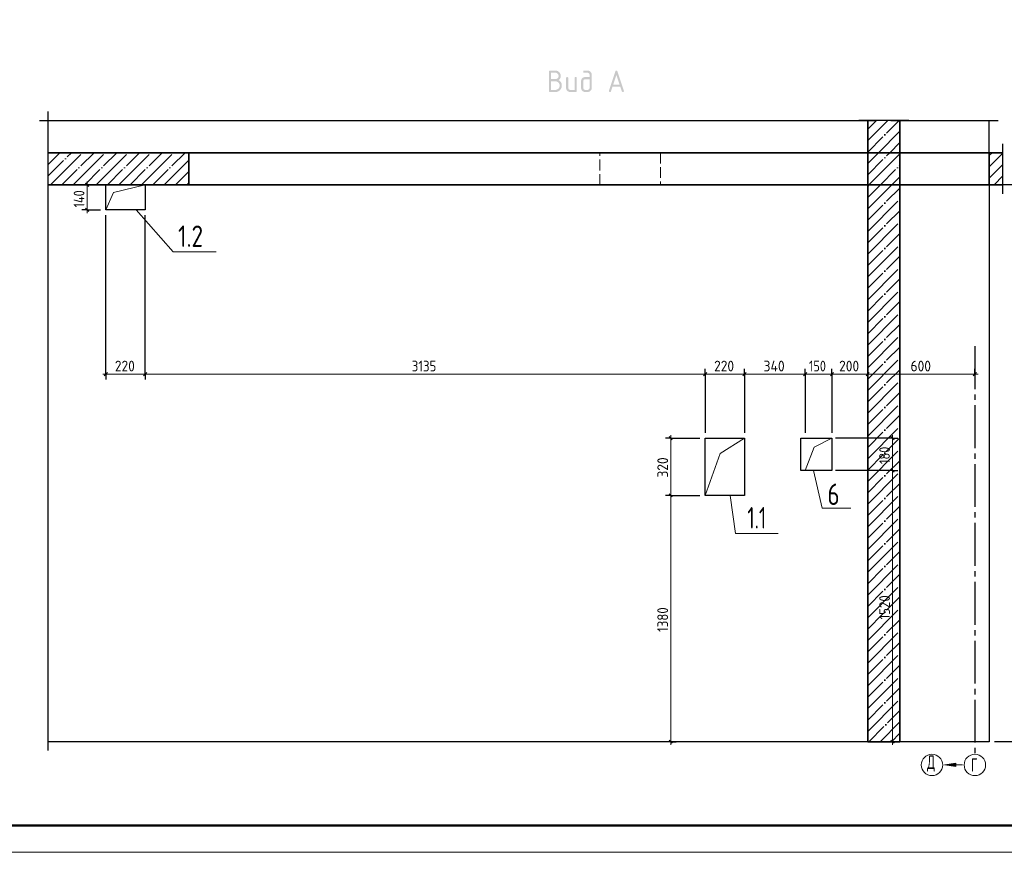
# Model space of a CAD drawing. Header units: millimetres. Extents: x -49773 to 2322955, y -3321 to 58485.
# Tile 145 of 256: x 641924 to 660300, y -1422 to 14127. Entities that reach past the tile are written whole.
import ezdxf

# ---------------------------------------------------------------- set-up
doc = ezdxf.new("R2010")
doc.units = ezdxf.units.MM
for name, pattern in [('______11', [500, 400, -50, 0, -50]), ('______2', [270, 200, -70]), ('______5', [1100, 800, -100, 100, -100])]:
    doc.linetypes.add(name, pattern=pattern)
for name, color, linetype, lineweight in [('Standard', 7, 'Continuous', 25), ('Перекрытие_ общее', 7, 'Continuous', 35), ('Размерная линия_ общее_1', 7, 'Continuous', 13), ('Стена_ общее', 7, 'Continuous', 35)]:
    doc.layers.add(name, color=color, linetype=linetype, lineweight=lineweight)
doc.layers.add('Осевая линия_ общее', color=7, linetype='______5', lineweight=13, true_color=0xa0a0a0)
doc.styles.add('ISOCPEUR', font='txt')

msp = doc.modelspace()

# ---------------------------------------------------------------- hatches: boundary and pattern name
at = {"layer": 'Standard', "linetype": 'Continuous', "lineweight": 35, "transparency": 33554687}
h = msp.add_hatch(color=7, dxfattribs=at)
h.paths.add_polyline_path([(651984.1, 12998.1), (651991.3, 12993.9), (651997.5, 12989.1), (652003.8, 12984.3), (652009.1, 12979), (652014.5, 12973.7), (652018.9, 12967.8), (652023.4, 12962), (652026.9, 12955.6), (652030.5, 12949.2), (652033.2, 12942.3), (652035.9, 12935.4), (652037.6, 12927.9), (652039.4, 12920.5), (652040.3, 12912.5), (652041.2, 12904.5), (652041.2, 12896), (652041.2, 12889.8), (652040.7, 12883.8), (652040.1, 12877.8), (652039, 12872), (652037.9, 12866.3), (652036.3, 12860.7), (652034.6, 12855.2), (652032.4, 12849.9), (652030.2, 12844.6), (652027.5, 12839.5), (652024.7, 12834.4), (652021.4, 12829.6), (652018.1, 12824.7), (652014.3, 12820.1), (652010.4, 12815.5), (652006.1, 12811.1), (652001.7, 12806.7), (651997, 12802.9), (651992.4, 12799), (651987.6, 12795.7), (651982.7, 12792.4), (651977.6, 12789.7), (651972.6, 12786.9), (651967.3, 12784.7), (651962, 12782.5), (651956.4, 12780.9), (651950.9, 12779.2), (651945.1, 12778.1), (651939.4, 12777), (651933.4, 12776.5), (651927.4, 12775.9), (651921.2, 12775.9), (651821.1, 12775.9), (651818.7, 12775.9), (651816.5, 12776.3), (651814.3, 12776.6), (651812.4, 12777.2), (651810.5, 12777.8), (651809, 12778.8), (651807.4, 12779.7), (651806.1, 12780.9), (651804.9, 12782.2), (651803.9, 12783.8), (651803, 12785.3), (651802.4, 12787.2), (651801.8, 12789.1), (651801.5, 12791.3), (651801.1, 12793.5), (651801.1, 12796), (651801.1, 13155.9), (651801.1, 13158.4), (651801.5, 13160.6), (651801.8, 13162.8), (651802.4, 13164.7), (651803, 13166.6), (651803.9, 13168.1), (651804.9, 13169.7), (651806.1, 13170.9), (651807.4, 13172.2), (651809, 13173.1), (651810.5, 13174.1), (651812.4, 13174.7), (651814.3, 13175.3), (651816.5, 13175.6), (651818.6, 13175.9), (651821.1, 13175.9), (651921.2, 13175.9), (651926.4, 13175.9), (651931.5, 13175.5), (651936.5, 13175), (651941.4, 13174.1), (651946.3, 13173.2), (651950.9, 13171.9), (651955.6, 13170.5), (651960, 13168.7), (651964.4, 13166.9), (651968.7, 13164.6), (651972.9, 13162.4), (651976.9, 13159.7), (651981, 13157), (651984.8, 13153.8), (651988.6, 13150.6), (651992.2, 13147), (651995.8, 13143.4), (651999, 13139.6), (652002.2, 13135.8), (652004.9, 13131.7), (652007.6, 13127.7), (652009.9, 13123.5), (652012.1, 13119.2), (652013.9, 13114.8), (652015.8, 13110.3), (652017.1, 13105.7), (652018.5, 13101.1), (652019.4, 13096.2), (652020.3, 13091.3), (652020.7, 13086.3), (652021.2, 13081.2), (652021.2, 13076), (652021.2, 13070), (652020.6, 13064.3), (652020, 13058.6), (652018.9, 13053.2), (652017.7, 13047.7), (652016, 13042.6), (652014.2, 13037.4), (652011.9, 13032.6), (652009.6, 13027.7), (652006.7, 13023.1), (652003.8, 13018.5), (652000.3, 13014.2), (651996.9, 13009.9), (651992.8, 13005.9), (651988.8, 13001.9)], flags=16)
h.paths.add_polyline_path([(651841.2, 13135.9), (651841.2, 13016), (651921.1, 13016), (651927.4, 13016), (651933.1, 13017.1), (651938.9, 13018.2), (651944.2, 13020.4), (651949.5, 13022.6), (651954.3, 13025.9), (651959.1, 13029.2), (651963.5, 13033.6), (651967.9, 13038), (651971.2, 13042.8), (651974.5, 13047.6), (651976.7, 13052.9), (651978.9, 13058.2), (651980, 13064), (651981.1, 13069.7), (651981.1, 13075.9), (651981.1, 13082.2), (651980, 13087.9), (651978.9, 13093.7), (651976.7, 13098.9), (651974.5, 13104.2), (651971.2, 13109.1), (651967.9, 13113.9), (651963.5, 13118.3), (651959.1, 13122.7), (651954.3, 13126), (651949.5, 13129.3), (651944.2, 13131.5), (651938.9, 13133.7), (651933.1, 13134.8), (651927.4, 13135.9), (651921.1, 13135.9)])
h.paths.add_polyline_path([(651841.2, 12975.9), (651841.2, 12816), (651921.2, 12816), (651925.4, 12816), (651929.4, 12816.4), (651933.5, 12816.8), (651937.3, 12817.5), (651941.2, 12818.2), (651944.9, 12819.3), (651948.6, 12820.4), (651952.2, 12821.8), (651955.7, 12823.3), (651959.1, 12825.1), (651962.5, 12826.9), (651965.7, 12829), (651969, 12831.2), (651972, 12833.8), (651975.1, 12836.3), (651978, 12839.2), (651980.9, 12842.1), (651983.4, 12845.1), (651985.9, 12848.2), (651988.1, 12851.4), (651990.3, 12854.7), (651992.1, 12858), (651993.9, 12861.4), (651995.3, 12865), (651996.8, 12868.5), (651997.9, 12872.2), (651999, 12875.9), (651999.7, 12879.8), (652000.4, 12883.7), (652000.8, 12887.7), (652001.1, 12891.8), (652001.1, 12896), (652001.1, 12900.2), (652000.8, 12904.2), (652000.4, 12908.3), (651999.7, 12912.1), (651999, 12916), (651997.9, 12919.7), (651996.8, 12923.4), (651995.3, 12927), (651993.9, 12930.5), (651992.1, 12933.9), (651990.3, 12937.3), (651988.1, 12940.5), (651985.9, 12943.8), (651983.4, 12946.8), (651980.9, 12949.9), (651978, 12952.8), (651975.1, 12955.7), (651972, 12958.2), (651969, 12960.7), (651965.7, 12962.9), (651962.5, 12965.1), (651959.1, 12966.9), (651955.7, 12968.7), (651952.2, 12970.2), (651948.6, 12971.6), (651944.9, 12972.7), (651941.2, 12973.8), (651937.3, 12974.5), (651933.5, 12975.2), (651929.4, 12975.6), (651925.4, 12975.9), (651921.2, 12975.9)])
msp.add_hatch(color=7, dxfattribs=at).paths.add_polyline_path([(652320.6, 13035.7), (652320.6, 12795.9), (652320.6, 12793.4), (652320.3, 12791.3), (652320, 12789.1), (652319.4, 12787.2), (652318.8, 12785.3), (652317.8, 12783.8), (652316.9, 12782.2), (652315.6, 12780.9), (652314.4, 12779.7), (652312.8, 12778.8), (652311.3, 12777.8), (652309.4, 12777.2), (652307.5, 12776.6), (652305.3, 12776.3), (652303.1, 12775.9), (652300.7, 12775.9), (652200.8, 12775.9), (652196.6, 12775.9), (652192.6, 12776.3), (652188.6, 12776.7), (652184.7, 12777.4), (652180.8, 12778.1), (652177.1, 12779.2), (652173.4, 12780.3), (652169.9, 12781.7), (652166.3, 12783.2), (652163, 12785), (652159.6, 12786.8), (652156.4, 12789), (652153.1, 12791.1), (652150.1, 12793.7), (652147, 12796.2), (652144.1, 12799.1), (652141.2, 12802), (652138.7, 12805.1), (652136.2, 12808.1), (652134, 12811.3), (652131.8, 12814.6), (652130, 12817.9), (652128.2, 12821.3), (652126.8, 12824.9), (652125.3, 12828.4), (652124.2, 12832.1), (652123.2, 12835.9), (652122.4, 12839.7), (652121.7, 12843.6), (652121.4, 12847.6), (652121, 12851.7), (652121, 12855.9), (652121, 13035.7), (652121, 13038.2), (652121.3, 13040.4), (652121.6, 13042.6), (652122.2, 13044.5), (652122.9, 13046.4), (652123.8, 13047.9), (652124.7, 13049.5), (652126, 13050.7), (652127.3, 13052), (652128.8, 13052.9), (652130.4, 13053.8), (652132.3, 13054.5), (652134.1, 13055.1), (652136.3, 13055.4), (652138.5, 13055.7), (652141, 13055.7), (652143.5, 13055.7), (652145.7, 13055.4), (652147.9, 13055.1), (652149.8, 13054.5), (652151.7, 13053.8), (652153.2, 13052.9), (652154.8, 13052), (652156.1, 13050.7), (652157.3, 13049.5), (652158.2, 13047.9), (652159.2, 13046.4), (652159.8, 13044.5), (652160.4, 13042.6), (652160.7, 13040.4), (652161.1, 13038.2), (652161.1, 13035.7), (652161.1, 12856), (652161.1, 12851.9), (652161.8, 12848.1), (652162.5, 12844.3), (652164, 12840.8), (652165.5, 12837.2), (652167.7, 12834), (652169.9, 12830.8), (652172.8, 12827.8), (652175.8, 12824.9), (652179, 12822.7), (652182.2, 12820.4), (652185.7, 12819), (652189.2, 12817.5), (652193, 12816.8), (652196.8, 12816), (652200.9, 12816), (652280.5, 12816), (652280.5, 13035.7), (652280.5, 13038.2), (652280.9, 13040.4), (652281.2, 13042.6), (652281.8, 13044.5), (652282.4, 13046.4), (652283.4, 13047.9), (652284.3, 13049.5), (652285.6, 13050.7), (652286.8, 13052), (652288.4, 13052.9), (652289.9, 13053.8), (652291.8, 13054.5), (652293.7, 13055.1), (652295.9, 13055.4), (652298.1, 13055.7), (652300.6, 13055.7), (652303.1, 13055.7), (652305.3, 13055.4), (652307.5, 13055.1), (652309.4, 13054.5), (652311.2, 13053.8), (652312.8, 13052.9), (652314.4, 13052), (652315.6, 13050.7), (652316.9, 13049.5), (652317.8, 13047.9), (652318.8, 13046.4), (652319.4, 13044.5), (652320, 13042.6), (652320.3, 13040.4), (652320.6, 13038.2)], flags=16)
h = msp.add_hatch(color=7, dxfattribs=at)
h.paths.add_polyline_path([(652600.4, 13096), (652600.4, 12855.9), (652600.4, 12851.7), (652600, 12847.7), (652599.7, 12843.7), (652598.9, 12839.8), (652598.2, 12835.9), (652597.1, 12832.2), (652596, 12828.5), (652594.6, 12824.9), (652593.1, 12821.4), (652591.3, 12818), (652589.5, 12814.6), (652587.3, 12811.4), (652585.1, 12808.2), (652582.6, 12805.1), (652580, 12802), (652577.1, 12799.1), (652574.2, 12796.2), (652571.1, 12793.7), (652568.1, 12791.2), (652564.8, 12789), (652561.6, 12786.8), (652558.2, 12785), (652554.9, 12783.2), (652551.3, 12781.7), (652547.8, 12780.3), (652544.1, 12779.2), (652540.4, 12778.1), (652536.6, 12777.4), (652532.7, 12776.7), (652528.7, 12776.3), (652524.7, 12775.9), (652520.6, 12775.9), (652480.6, 12775.9), (652476.4, 12775.9), (652472.4, 12776.3), (652468.4, 12776.7), (652464.5, 12777.4), (652460.6, 12778.1), (652456.9, 12779.2), (652453.2, 12780.3), (652449.7, 12781.8), (652446.1, 12783.2), (652442.7, 12785), (652439.4, 12786.9), (652436.1, 12789.1), (652432.9, 12791.3), (652429.9, 12793.8), (652426.8, 12796.3), (652423.9, 12799.3), (652421, 12802.2), (652418.5, 12805.2), (652416, 12808.3), (652413.8, 12811.5), (652411.6, 12814.8), (652409.8, 12818.2), (652408, 12821.5), (652406.6, 12825.1), (652405.1, 12828.6), (652404, 12832.3), (652402.9, 12836), (652402.2, 12839.9), (652401.5, 12843.7), (652401.1, 12847.7), (652400.8, 12851.7), (652400.8, 12855.9), (652400.8, 12975.8), (652400.8, 12980), (652401.1, 12984), (652401.5, 12988.1), (652402.2, 12991.9), (652403, 12995.8), (652404, 12999.5), (652405.1, 13003.2), (652406.6, 13006.8), (652408, 13010.3), (652409.9, 13013.7), (652411.7, 13017.1), (652413.9, 13020.3), (652416, 13023.6), (652418.6, 13026.6), (652421.1, 13029.7), (652424, 13032.6), (652426.9, 13035.5), (652430, 13038), (652433.1, 13040.5), (652436.3, 13042.7), (652439.5, 13044.9), (652442.9, 13046.7), (652446.3, 13048.5), (652449.8, 13049.9), (652453.3, 13051.4), (652457, 13052.5), (652460.7, 13053.6), (652464.6, 13054.3), (652468.4, 13055), (652472.4, 13055.4), (652476.4, 13055.7), (652480.5, 13055.7), (652560.3, 13055.7), (652560.3, 13095.8), (652560.3, 13100.1), (652559.6, 13104), (652558.9, 13107.9), (652557.5, 13111.4), (652556, 13115), (652553.9, 13118.2), (652551.7, 13121.4), (652548.9, 13124.3), (652546, 13127.2), (652542.8, 13129.4), (652539.6, 13131.5), (652536, 13133), (652532.5, 13134.4), (652528.6, 13135.2), (652524.7, 13135.9), (652520.5, 13135.9), (652460.8, 13135.9), (652458.3, 13135.9), (652456.1, 13136.2), (652453.9, 13136.5), (652452, 13137.1), (652450.2, 13137.8), (652448.6, 13138.7), (652447.1, 13139.6), (652445.8, 13140.9), (652444.6, 13142.1), (652443.6, 13143.7), (652442.7, 13145.3), (652442.1, 13147.1), (652441.5, 13149), (652441.2, 13151.2), (652440.8, 13153.4), (652440.8, 13155.9), (652440.8, 13158.4), (652441.2, 13160.6), (652441.5, 13162.8), (652442.1, 13164.7), (652442.7, 13166.6), (652443.7, 13168.1), (652444.6, 13169.7), (652445.8, 13170.9), (652447.1, 13172.2), (652448.6, 13173.1), (652450.2, 13174.1), (652452.1, 13174.7), (652453.9, 13175.3), (652456.1, 13175.6), (652458.3, 13175.9), (652460.8, 13175.9), (652520.6, 13175.9), (652524.8, 13175.9), (652528.8, 13175.6), (652532.9, 13175.2), (652536.7, 13174.5), (652540.6, 13173.8), (652544.3, 13172.7), (652548, 13171.6), (652551.6, 13170.1), (652555.1, 13168.7), (652558.5, 13166.8), (652561.9, 13165), (652565.1, 13162.8), (652568.3, 13160.6), (652571.3, 13158.1), (652574.4, 13155.5), (652577.3, 13152.6), (652580.2, 13149.7), (652582.7, 13146.6), (652585.2, 13143.6), (652587.4, 13140.3), (652589.6, 13137.1), (652591.4, 13133.7), (652593.2, 13130.3), (652594.6, 13126.8), (652596.1, 13123.2), (652597.1, 13119.5), (652598.2, 13115.8), (652599, 13112), (652599.7, 13108.1), (652600, 13104.1), (652600.4, 13100.1)], flags=16)
h.paths.add_polyline_path([(652560.3, 12855.9), (652560.3, 13015.6), (652480.7, 13015.6), (652476.5, 13015.6), (652472.7, 13014.9), (652468.8, 13014.2), (652465.3, 13012.7), (652461.8, 13011.3), (652458.6, 13009.1), (652455.4, 13006.9), (652452.5, 13004), (652449.6, 13001.1), (652447.4, 12997.9), (652445.2, 12994.7), (652443.8, 12991.1), (652442.3, 12987.6), (652441.6, 12983.7), (652440.8, 12979.9), (652440.8, 12975.7), (652440.8, 12855.9), (652440.8, 12851.9), (652441.6, 12848.1), (652442.3, 12844.3), (652443.8, 12840.8), (652445.3, 12837.2), (652447.5, 12834), (652449.7, 12830.8), (652452.6, 12827.8), (652455.6, 12824.9), (652458.8, 12822.7), (652462, 12820.4), (652465.5, 12819), (652469, 12817.5), (652472.8, 12816.8), (652476.6, 12816), (652480.7, 12816), (652520.5, 12816), (652524.6, 12816), (652528.5, 12816.8), (652532.3, 12817.5), (652535.8, 12818.9), (652539.4, 12820.4), (652542.6, 12822.6), (652545.8, 12824.8), (652548.7, 12827.7), (652551.6, 12830.6), (652553.8, 12833.8), (652556, 12837), (652557.4, 12840.6), (652558.9, 12844.1), (652559.6, 12847.9), (652560.3, 12851.8)])
h = msp.add_hatch(color=7, dxfattribs=at)
h.paths.add_polyline_path([(653060.5, 13092.1), (653001.7, 12915.8), (653119.3, 12915.8)])
h.paths.add_polyline_path([(653200.4, 12796), (653200.4, 12793.5), (653200.1, 12791.3), (653199.8, 12789.1), (653199.2, 12787.2), (653198.6, 12785.3), (653197.6, 12783.8), (653196.7, 12782.2), (653195.5, 12780.9), (653194.2, 12779.7), (653192.6, 12778.8), (653191.1, 12777.8), (653189.2, 12777.2), (653187.3, 12776.6), (653185.1, 12776.3), (653183, 12775.9), (653180.5, 12775.9), (653176.8, 12775.9), (653173.8, 12776.8), (653170.8, 12777.7), (653168.4, 12779.3), (653166, 12781.1), (653164.3, 12783.6), (653162.5, 12786.2), (653161.4, 12789.6), (653132.6, 12875.8), (652988.4, 12875.8), (652959.6, 12789.6), (652958.5, 12786.2), (652956.7, 12783.6), (652955, 12781.1), (652952.6, 12779.3), (652950.2, 12777.7), (652947.2, 12776.8), (652944.2, 12775.9), (652940.5, 12775.9), (652938, 12775.9), (652935.8, 12776.3), (652933.7, 12776.6), (652931.8, 12777.2), (652929.9, 12777.8), (652928.4, 12778.8), (652926.8, 12779.7), (652925.5, 12780.9), (652924.3, 12782.2), (652923.4, 12783.8), (652922.4, 12785.3), (652921.8, 12787.2), (652921.2, 12789.1), (652920.8, 12791.3), (652920.5, 12793.5), (652920.5, 12796), (652920.5, 12799.6), (652921.4, 12802.3), (653040.5, 13159.9), (653041.9, 13163.9), (653043.8, 13166.9), (653045.7, 13169.9), (653048.2, 13171.9), (653050.7, 13173.9), (653053.8, 13174.9), (653056.9, 13175.9), (653060.5, 13175.9), (653064.1, 13175.9), (653067.2, 13175), (653070.2, 13174), (653072.7, 13172.1), (653075.1, 13170.1), (653077, 13167.3), (653078.9, 13164.4), (653080.2, 13160.5), (653199.5, 12802.3), (653200.4, 12799.6)], flags=16)
at = {"layer": 'Осевая линия_ общее', "linetype": 'Continuous', "lineweight": 13, "transparency": 33554687}
msp.add_hatch(color=7, dxfattribs=at).paths.add_polyline_path([(659393.4, 240), (659183.4, 210), (659393.4, 180)])

# ---------------------------------------------------------------- linework, layer by layer
at = {"layer": 'Standard', "color": 7, "linetype": 'Continuous', "lineweight": 25, "transparency": 33554687}
for p, q in [((642458.1, 11476.6), (642458.1, 12410)), ((642291.4, 12243.3), (657916.8, 12243.3)), ((658516.8, 12243.3), (657583.4, 12243.3)), ((658183.4, 12243.3), (660183.4, 12243.3)), ((642458.1, 10876.6), (642458.1, 11810)), ((660273, 10876.6), (660273, 11810)), ((642458.1, 476.6), (642458.1, 11210))]:
    msp.add_line(p, q, dxfattribs=at)
at = {"layer": 'Standard', "color": 253, "linetype": '______11', "lineweight": 35, "true_color": 0xababab, "transparency": 33554687}
for p, q in [((657750.1, 11655.6), (658337.8, 12243.3)), ((657750.1, 12079.9), (657913.5, 12243.3)), ((658162.1, 11643.3), (658350.1, 11831.4)), ((657750.1, 10807.1), (657986.3, 11043.3)), ((657750.1, 10382.8), (658350.1, 10982.8)), ((657750.1, 9958.6), (658350.1, 10558.6)), ((657750.1, 9534.3), (658350.1, 10134.3)), ((657750.1, 9110), (658350.1, 9710)), ((657750.1, 8685.8), (658350.1, 9285.8)), ((657750.1, 8261.5), (658350.1, 8861.5)), ((657750.1, 7837.2), (658350.1, 8437.2)), ((657750.1, 7413), (658350.1, 8013)), ((657750.1, 6988.7), (658350.1, 7588.7)), ((657750.1, 6564.4), (658350.1, 7164.4)), ((657750.1, 6140.2), (658350.1, 6740.2)), ((657750.1, 5715.9), (658350.1, 6315.9)), ((657750.1, 5291.7), (658350.1, 5891.6)), ((657750.1, 4867.4), (658350.1, 5467.4)), ((657750.1, 4443.1), (658350.1, 5043.1)), ((657750.1, 4018.9), (658350.1, 4618.9)), ((657750.1, 3594.6), (658350.1, 4194.6)), ((657750.1, 3170.3), (658350.1, 3770.3)), ((657750.1, 2746.1), (658350.1, 3346.1)), ((657750.1, 2321.8), (658350.1, 2921.8)), ((657750.1, 1897.5), (658350.1, 2497.5)), ((657750.1, 1473.3), (658350.1, 2073.3)), ((657750.1, 1049), (658350.1, 1649)), ((657768.7, 643.3), (658350.1, 1224.7)), ((658192.9, 643.3), (658350.1, 800.5))]:
    msp.add_line(p, q, dxfattribs=at)
at = {"layer": 'Standard', "color": 253, "linetype": '______5', "lineweight": 35, "true_color": 0xababab, "transparency": 33554687}
for p, q in [((657750.1, 11867.7), (658125.7, 12243.3)), ((657949.9, 11643.3), (658350.1, 12043.5)), ((657750.1, 10595), (658198.5, 11043.3)), ((657750.1, 11019.2), (657774.2, 11043.3)), ((657750.1, 10170.7), (658350.1, 10770.7)), ((657750.1, 9746.4), (658350.1, 10346.4)), ((657750.1, 9322.2), (658350.1, 9922.2)), ((657750.1, 8897.9), (658350.1, 9497.9)), ((657750.1, 8473.6), (658350.1, 9073.6)), ((657750.1, 8049.4), (658350.1, 8649.4)), ((657750.1, 7625.1), (658350.1, 8225.1)), ((657750.1, 7200.8), (658350.1, 7800.8)), ((657750.1, 6776.6), (658350.1, 7376.6)), ((657750.1, 6352.3), (658350.1, 6952.3)), ((657750.1, 5928), (658350.1, 6528)), ((657750.1, 5503.8), (658350.1, 6103.8)), ((657750.1, 5079.5), (658350.1, 5679.5)), ((657750.1, 4655.3), (658350.1, 5255.3)), ((657750.1, 4231), (658350.1, 4831)), ((657750.1, 3806.7), (658350.1, 4406.7)), ((657750.1, 3382.5), (658350.1, 3982.5)), ((657750.1, 2958.2), (658350.1, 3558.2)), ((657750.1, 2533.9), (658350.1, 3133.9)), ((657750.1, 2109.7), (658350.1, 2709.7)), ((657750.1, 1685.4), (658350.1, 2285.4)), ((657750.1, 1261.1), (658350.1, 1861.1)), ((657750.1, 836.9), (658350.1, 1436.9)), ((657980.8, 643.3), (658350.1, 1012.6))]:
    msp.add_line(p, q, dxfattribs=at)
at = {"layer": 'Standard', "color": 7, "linetype": 'Continuous', "lineweight": 35, "transparency": 33554687}
for p, q in [((657750.1, 12243.3), (657750.1, 11643.3)), ((658350.1, 11643.3), (658350.1, 12243.3)), ((645083.4, 11643.3), (642458.1, 11643.3)), ((645083.4, 11043.3), (645083.4, 11643.3)), ((657750.1, 11643.3), (657750.1, 11043.3)), ((658350.1, 11043.3), (658350.1, 11643.3)), ((660016.8, 11643.3), (660016.8, 11043.3)), ((660273, 11643.3), (660016.8, 11643.3)), ((642458.1, 11043.3), (645083.4, 11043.3)), ((657750.1, 11043.3), (657750.1, 643.3)), ((658350.1, 643.3), (658350.1, 11043.3)), ((660016.8, 11043.3), (660273, 11043.3)), ((657750.1, 643.3), (658350.1, 643.3))]:
    msp.add_line(p, q, dxfattribs=at)
at = {"layer": 'Standard', "color": 253, "linetype": '______11', "lineweight": 13, "true_color": 0xababab, "transparency": 33554687}
for p, q in [((642458.1, 11637.1), (642464.3, 11643.3)), ((642458.1, 11212.8), (642888.6, 11643.3)), ((642712.8, 11043.3), (643312.8, 11643.3)), ((643137.1, 11043.3), (643737.1, 11643.3)), ((643561.4, 11043.3), (644161.4, 11643.3)), ((643985.6, 11043.3), (644585.6, 11643.3)), ((644409.9, 11043.3), (645009.9, 11643.3)), ((657750.1, 11231.3), (658162.1, 11643.3)), ((660016.8, 11376.7), (660273, 11633)), ((657986.3, 11043.3), (658350.1, 11407.1)), ((644834.1, 11043.3), (645083.4, 11292.6)), ((660107.7, 11043.3), (660273, 11208.7))]:
    msp.add_line(p, q, dxfattribs=at)
at = {"layer": 'Standard', "color": 253, "linetype": '______5', "lineweight": 13, "true_color": 0xababab, "transparency": 33554687}
for p, q in [((642458.1, 11424.9), (642676.4, 11643.3)), ((642500.7, 11043.3), (643100.7, 11643.3)), ((642925, 11043.3), (643525, 11643.3)), ((643349.2, 11043.3), (643949.2, 11643.3)), ((643773.5, 11043.3), (644373.5, 11643.3)), ((644197.8, 11043.3), (644797.8, 11643.3)), ((657750.1, 11443.5), (657949.9, 11643.3)), ((657774.2, 11043.3), (658350.1, 11619.2)), ((660016.8, 11588.8), (660071.3, 11643.3)), ((644622, 11043.3), (645083.4, 11504.7)), ((660016.8, 11164.6), (660273, 11420.8)), ((645046.3, 11043.3), (645083.4, 11080.5)), ((658198.5, 11043.3), (658350.1, 11194.9))]:
    msp.add_line(p, q, dxfattribs=at)
at = {"layer": 'Standard', "color": 7, "linetype": 'Continuous', "lineweight": 13, "transparency": 33554687}
msp.add_lwpolyline([(623602.7, -1421.9), (683002.7, -1421.9), (683002.7, 40578.1), (623602.7, 40578.1), (623602.7, -1421.9)], close=True, dxfattribs=at)
at = {"layer": 'Standard', "color": 7, "linetype": 'Continuous', "lineweight": 50, "transparency": 33554687}
msp.add_lwpolyline([(625602.7, 40078.1), (682502.7, 40078.1), (682502.7, -921.9), (625602.7, -921.9), (625602.7, 40078.1)], close=True, dxfattribs=at)
at = {"layer": 'Осевая линия_ общее', "color": 253, "linetype": '______5', "lineweight": -3, "true_color": 0xa0a0a0, "transparency": 33554687}
msp.add_line((659750.1, 8028.3), (659750.1, 410), dxfattribs=at)
at = {"layer": 'Осевая линия_ общее', "color": 7, "linetype": 'Continuous', "lineweight": 13, "transparency": 33554687}
for p, q in [((659393.4, 240), (659183.4, 210)), ((659516.8, 210), (659183.4, 210)), ((659183.4, 210), (659183.4, 210)), ((659183.4, 210), (659183.4, 210)), ((659183.4, 210), (659183.4, 210)), ((659183.4, 210), (659393.4, 180)), ((659393.4, 180), (659393.4, 240)), ((659393.4, 210), (659408.4, 210))]:
    msp.add_line(p, q, dxfattribs=at)
for points in [[(643533.4, 10576.6), (643674.9, 10901.9), (644266.8, 11043.3)], [(644100.1, 10576.6), (644789.3, 9791.9), (645589.3, 9791.9)], [(654716.8, 5243.3), (654999.6, 6027.1), (655450.1, 6310)], [(656583.4, 5710), (656748.4, 6145), (657083.4, 6310)], [(656740, 5710), (656901.2, 5006.6), (657434.5, 5006.6)], [(655183.4, 5243.3), (655280.7, 4533.8), (656080.7, 4533.8)]]:
    msp.add_lwpolyline(points, dxfattribs=at)
for centre in [(658950.1, 210), (659750.1, 210)]:
    msp.add_circle(centre, 200, dxfattribs=at)
at = {"layer": 'Перекрытие_ общее', "color": 7, "linetype": 'Continuous', "lineweight": 25, "transparency": 33554687}
for p, q in [((657750.1, 11643.3), (645083.4, 11643.3)), ((660016.8, 11643.3), (658350.1, 11643.3)), ((645083.4, 11043.3), (657750.1, 11043.3)), ((658350.1, 11043.3), (660016.8, 11043.3))]:
    msp.add_line(p, q, dxfattribs=at)
at = {"layer": 'Перекрытие_ общее', "color": 253, "linetype": '______2', "lineweight": 18, "true_color": 0xababab, "transparency": 33554687}
for p, q in [((652750.1, 11043.3), (652750.1, 11643.3)), ((653883.4, 11643.3), (653883.4, 11043.3))]:
    msp.add_line(p, q, dxfattribs=at)
at = {"layer": 'Перекрытие_ общее', "color": 7, "linetype": 'Continuous', "lineweight": 13, "transparency": 33554687}
for p, q in [((658350.1, 11643.3), (657750.1, 11643.3)), ((657750.1, 11043.3), (658350.1, 11043.3))]:
    msp.add_line(p, q, dxfattribs=at)
at = {"layer": 'Размерная линия_ общее_1', "color": 253, "linetype": 'Continuous', "lineweight": -3, "true_color": 0xa0a0a0, "transparency": 33554687}
for p, q in [((643182.2, 11043.3), (643082.2, 11043.3)), ((643182.2, 11043.3), (643282.2, 11043.3)), ((643182.2, 11043.3), (643433.4, 11043.3)), ((643182.2, 10576.6), (643082.2, 10576.6)), ((643182.2, 10576.6), (643282.2, 10576.6)), ((643182.2, 10576.6), (643433.4, 10576.6)), ((643533.4, 7508.5), (643533.4, 10476.6)), ((643533.4, 7508.5), (643533.4, 7608.5)), ((644266.8, 7508.5), (644266.8, 7608.5)), ((654716.8, 7508.5), (654716.8, 7608.5)), ((655450.1, 7508.5), (655450.1, 7608.5)), ((656583.4, 7508.5), (656583.4, 7608.5)), ((657083.4, 7508.5), (657083.4, 7608.5)), ((657750.1, 7508.5), (657750.1, 7608.5)), ((659750.1, 7508.5), (659750.1, 7608.5)), ((643533.4, 7508.5), (643533.4, 7408.5)), ((644266.8, 7508.5), (644266.8, 7408.5)), ((654716.8, 7508.5), (654716.8, 7408.5)), ((654716.8, 7508.5), (654716.8, 6410)), ((655450.1, 7508.5), (655450.1, 7408.5)), ((655450.1, 7508.5), (655450.1, 6410)), ((656583.4, 7508.5), (656583.4, 7408.5)), ((656583.4, 7508.5), (656583.4, 6410)), ((657083.4, 7508.5), (657083.4, 7408.5)), ((657083.4, 7508.5), (657083.4, 6410)), ((657750.1, 7508.5), (657750.1, 7408.5)), ((659750.1, 7508.5), (659750.1, 7408.5)), ((659750.1, 7508.5), (659750.1, 7508.5)), ((654074.1, 6310), (653974.1, 6310)), ((654074.1, 6310), (654174.1, 6310)), ((654074.1, 6310), (654616.8, 6310)), ((658214.8, 6310), (657150.1, 6310)), ((658214.8, 6310), (658114.8, 6310)), ((658214.8, 6310), (658314.8, 6310)), ((658214.8, 5710), (658114.8, 5710)), ((658214.8, 5710), (658314.8, 5710)), ((654074.1, 5243.3), (653974.1, 5243.3)), ((654074.1, 5243.3), (654174.1, 5243.3)), ((654074.1, 5243.3), (654616.8, 5243.3)), ((654074.1, 643.3), (653974.1, 643.3)), ((654074.1, 643.3), (654174.1, 643.3)), ((654074.1, 643.3), (654083.2, 643.3)), ((658214.8, 643.3), (658077, 643.3)), ((658214.8, 643.3), (658114.8, 643.3)), ((658214.8, 643.3), (658314.8, 643.3)), ((660795.4, 643.3), (660116.8, 643.3))]:
    msp.add_line(p, q, dxfattribs=at)
at = {"layer": 'Размерная линия_ общее_1', "color": 7, "linetype": 'Continuous', "lineweight": 25, "transparency": 33554687}
for p, q in [((643212.2, 11013.3), (643152.2, 11073.3)), ((643212.2, 10546.6), (643152.2, 10606.6)), ((643503.4, 7478.5), (643563.4, 7538.4)), ((644236.8, 7478.5), (644296.8, 7538.4)), ((654686.8, 7478.5), (654746.8, 7538.4)), ((655420.1, 7478.5), (655480.1, 7538.4)), ((656553.4, 7478.5), (656613.4, 7538.4)), ((657053.4, 7478.5), (657113.4, 7538.4)), ((657720.1, 7478.5), (657780.1, 7538.4)), ((659720.1, 7478.5), (659780.1, 7538.4)), ((654104.1, 6280), (654044.1, 6340)), ((658244.8, 6280), (658184.8, 6340)), ((658244.8, 5680), (658184.8, 5740)), ((654104.1, 5213.3), (654044.1, 5273.3)), ((654104.1, 613.3), (654044.1, 673.3)), ((658244.8, 613.3), (658184.8, 673.3))]:
    msp.add_line(p, q, dxfattribs=at)
at = {"layer": 'Размерная линия_ общее_1', "color": 7, "linetype": 'Continuous', "lineweight": 13, "transparency": 33554687}
for p, q in [((643182.2, 11043.3), (643182.2, 11103.3)), ((643182.2, 10576.6), (643182.2, 11043.3)), ((643182.2, 10576.6), (643182.2, 10516.6)), ((643533.4, 7508.5), (643473.4, 7508.5)), ((643533.4, 7508.5), (644266.8, 7508.5)), ((644266.8, 7508.5), (654716.8, 7508.5)), ((654716.8, 7508.5), (655450.1, 7508.5)), ((655450.1, 7508.5), (656583.4, 7508.5)), ((656583.4, 7508.5), (657083.4, 7508.5)), ((657083.4, 7508.5), (657750.1, 7508.5)), ((657750.1, 7508.5), (659750.1, 7508.5)), ((659750.1, 7508.5), (659810.1, 7508.5)), ((654074.1, 6310), (654074.1, 6370)), ((654074.1, 5243.3), (654074.1, 6310)), ((658214.8, 6310), (658214.8, 6370)), ((658214.8, 5710), (658214.8, 6310)), ((654074.1, 643.3), (654074.1, 583.3)), ((658214.8, 643.3), (658214.8, 583.3))]:
    msp.add_line(p, q, dxfattribs=at)
at = {"layer": 'Размерная линия_ общее_1', "color": 253, "linetype": 'Continuous', "lineweight": -3, "true_color": 0xa0a0a0, "transparency": 33554687}
for points in [[(660795.4, 11043.3), (660775.4, 11043.3), (660775.4, 11043.3), (660116.8, 11043.3)], [(644266.8, 7508.5), (644266.8, 7528.4), (644266.8, 7528.4), (644266.8, 7528.4), (644266.8, 7528.4), (644266.8, 7528.4), (644266.8, 7528.4), (644266.8, 7528.4), (644266.8, 7528.4), (644266.8, 7528.4), (644266.8, 7528.4), (644266.8, 7528.4), (644266.8, 7528.4), (644266.8, 7693.2), (644266.8, 7693.2), (644266.8, 10476.6)], [(657750.1, 7508.5), (657750.1, 7528.4), (657750.1, 7528.4), (657750.1, 7568.5)], [(658214.8, 5710), (658194.8, 5710), (658194.8, 5710), (657150.1, 5710)]]:
    msp.add_lwpolyline(points, dxfattribs=at)
at = {"layer": 'Размерная линия_ общее_1', "color": 7, "linetype": 'Continuous', "lineweight": 13, "transparency": 33554687}
for points in [[(658214.8, 643.3), (658214.8, 2894.3), (658214.8, 2894.3), (658214.8, 5710)], [(654074.1, 643.3), (654074.1, 2634.6), (654074.1, 2634.6), (654074.1, 5243.3)]]:
    msp.add_lwpolyline(points, dxfattribs=at)
at = {"layer": 'Стена_ общее', "color": 7, "linetype": 'Continuous', "lineweight": 25, "transparency": 33554687}
for p, q in [((660016.8, 11643.3), (660016.8, 12243.3)), ((645083.4, 11643.3), (657750.1, 11643.3)), ((658350.1, 11643.3), (660016.8, 11643.3)), ((643533.4, 10576.6), (643533.4, 11043.3)), ((644266.8, 11043.3), (644266.8, 10576.6)), ((657750.1, 11043.3), (645083.4, 11043.3)), ((660016.8, 11043.3), (658350.1, 11043.3)), ((660016.8, 11043.3), (660016.8, 643.3)), ((644266.8, 10576.6), (643533.4, 10576.6)), ((654716.8, 5243.3), (654716.8, 6310)), ((654716.8, 6310), (655450.1, 6310)), ((655450.1, 6310), (655450.1, 5243.3)), ((656500.1, 5710), (656500.1, 6310)), ((656500.1, 6310), (657083.4, 6310)), ((657083.4, 6310), (657083.4, 5710)), ((657083.4, 5710), (656500.1, 5710)), ((655450.1, 5243.3), (654716.8, 5243.3)), ((657750.1, 643.3), (642458.1, 643.3)), ((660016.8, 643.3), (658350.1, 643.3))]:
    msp.add_line(p, q, dxfattribs=at)
at = {"layer": 'Стена_ общее', "color": 7, "linetype": 'Continuous', "lineweight": 35, "transparency": 33554687}
for p, q in [((657750.1, 11643.3), (658350.1, 11643.3)), ((658350.1, 11043.3), (657750.1, 11043.3))]:
    msp.add_line(p, q, dxfattribs=at)

# ---------------------------------------------------------------- texts
at = {"layer": 'Standard', "color": 7, "linetype": 'Continuous', "lineweight": 35, "transparency": 33554687, "char_height": 400, "attachment_point": 7, "style": 'ISOCPEUR'}
for s, insert, width in [('\\W0.79;1.2', (644879.6, 9883.2), 757.424), ('\\W0.78;6', (657000, 5063.9), 435.212), ('\\W0.68;1.1', (655504.3, 4625.2), 656.651)]:
    msp.add_mtext(s, dxfattribs=dict(at, insert=insert, width=width))
at = {"layer": 'Standard', "color": 7, "linetype": 'Continuous', "lineweight": 25, "transparency": 33554687, "char_height": 250, "attachment_point": 7, "style": 'ISOCPEUR'}
for s, insert, width in [('\\W0.65;Д', (658860.1, 85), 261.763), ('\\W0.62;Г', (659680.1, 85), 217.601)]:
    msp.add_mtext(s, dxfattribs=dict(at, insert=insert, width=width))
at = {"layer": 'Размерная линия_ общее_1', "color": 7, "linetype": 'Continuous', "lineweight": 18, "transparency": 33554687, "char_height": 200, "attachment_point": 7, "rotation": 90, "style": 'ISOCPEUR'}
for s, insert, width in [('\\W0.83;140', (643132.2, 10620), 483.112), ('\\W0.83;180', (658164.8, 5830), 462.347), ('\\W0.91;320', (654024.1, 5576.6), 510.897), ('\\W0.87;1520', (658164.8, 2926.6), 606.269), ('\\W0.87;1380', (654024.1, 2693.3), 606.276)]:
    msp.add_mtext(s, dxfattribs=dict(at, insert=insert, width=width))
at = {"layer": 'Размерная линия_ общее_1', "color": 7, "linetype": 'Continuous', "lineweight": 18, "transparency": 33554687, "char_height": 200, "attachment_point": 7, "style": 'ISOCPEUR'}
for s, insert, width in [('\\W0.91;220', (643700.1, 7558.5), 510.897), ('\\W0.87;3135', (649241.8, 7558.5), 606.284), ('\\W0.91;220', (654883.4, 7558.5), 510.897), ('\\W0.92;340', (655806.8, 7558.5), 531.301), ('\\W0.83;150', (656653.4, 7558.5), 462.34), ('\\W0.91;200', (657216.8, 7558.5), 510.897), ('\\W0.91;600', (658550.1, 7558.5), 510.89)]:
    msp.add_mtext(s, dxfattribs=dict(at, insert=insert, width=width))

doc.saveas('drawing.dxf')
